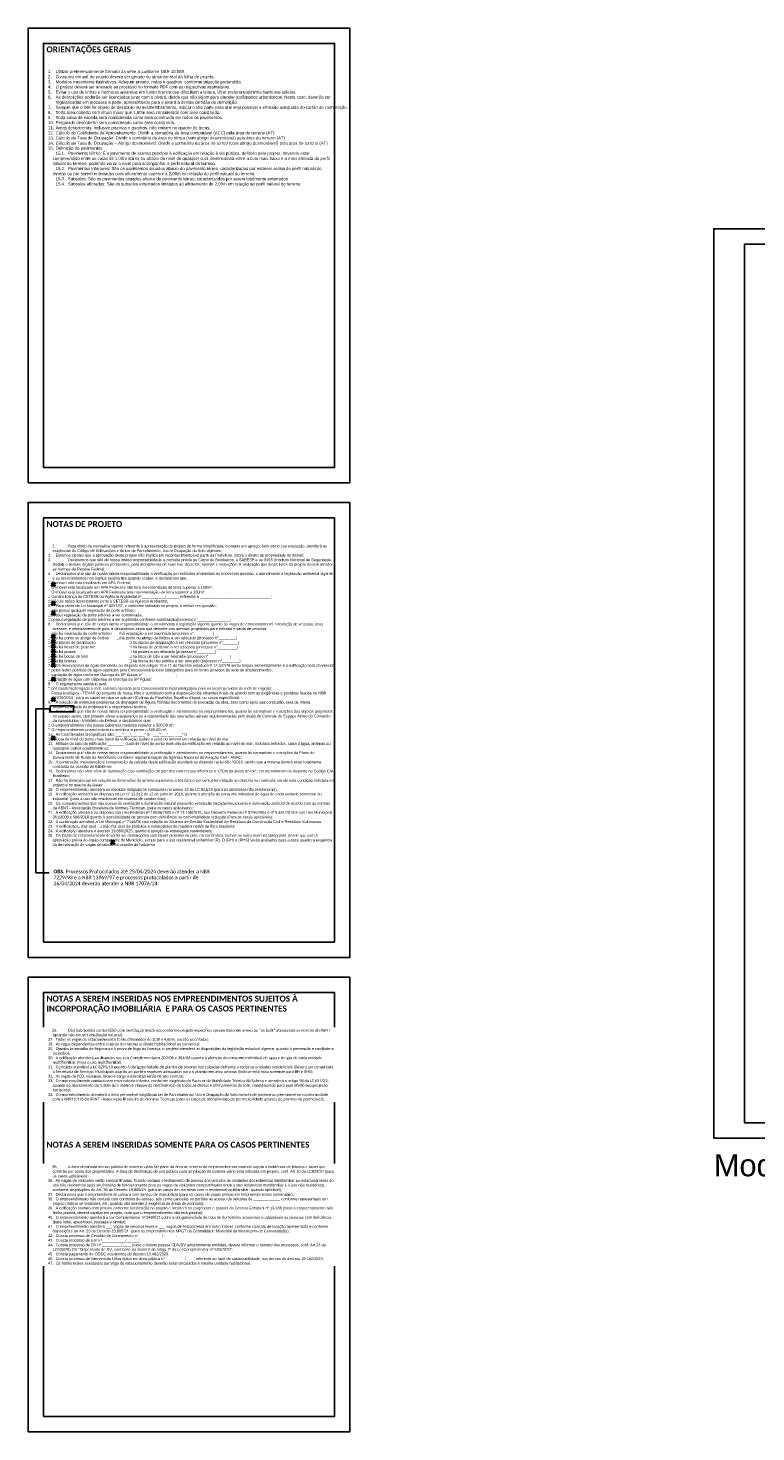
# Model space of a CAD drawing. Header units: millimetres. Extents: x -111 to 66, y -121 to 191.
# Tile 37 of 43: x -111 to -63, y 99 to 191. Entities that reach past the tile are written whole.
import ezdxf

# ---------------------------------------------------------------- set-up
doc = ezdxf.new("R2010")
doc.units = ezdxf.units.MM
doc.layers.add('Cotas', color=1, linetype='Continuous')
doc.layers.add('Texto', color=1, linetype='Continuous')
doc.styles.add('Arial', font='arial.ttf')
doc.styles.add('ROMANS', font='romans')

msp = doc.modelspace()

# ---------------------------------------------------------------- linework, layer by layer
at = {"color": 5}
for points in [[(-109.9507, 162.3246), (-90.9507, 162.3246), (-90.9507, 190.0246), (-109.9507, 190.0246)], [(-109.9507, 131.3246), (-90.9507, 131.3246), (-90.9507, 159.0246), (-109.9507, 159.0246)], [(-109.9507, 100.3246), (-90.9507, 100.3246), (-90.9507, 128.0246), (-109.9507, 128.0246)]]:
    msp.add_lwpolyline(points, close=True, dxfattribs=at)
at = {"color": 1}
msp.add_lwpolyline([(-66.1871, 118.5184), (17.9129, 118.5184), (17.9129, 177.9184), (-66.1871, 177.9184)], close=True, dxfattribs=at)
at = {"color": 5}
msp.add_lwpolyline([(-3.0871, 119.5184), (-64.1871, 119.5184), (-64.1871, 176.9184), (16.9129, 176.9184), (16.9129, 148.2184)], dxfattribs=at)
at = {"layer": 'Cotas'}
for points in [[(-110.9507, 161.3246), (-89.9507, 161.3246), (-89.9507, 191.0246), (-110.9507, 191.0246)], [(-110.9507, 130.3246), (-89.9507, 130.3246), (-89.9507, 160.0246), (-110.9507, 160.0246)], [(-110.9507, 99.3246), (-89.9507, 99.3246), (-89.9507, 129.0246), (-110.9507, 129.0246)]]:
    msp.add_lwpolyline(points, close=True, dxfattribs=at)
at = {"layer": 'Texto', "color": 4, "lineweight": 40}
for p, q in [((-109.4144, 154.8071), (-109.1732, 154.5643)), ((-109.4144, 154.5643), (-109.1732, 154.8071)), ((-109.4144, 153.5674), (-109.1732, 153.3245)), ((-109.4144, 153.3245), (-109.1732, 153.5674)), ((-109.4144, 152.9501), (-109.1732, 152.7072)), ((-109.4144, 152.7072), (-109.1732, 152.9501)), ((-109.4144, 151.4076), (-109.1732, 151.1647)), ((-109.4144, 151.1647), (-109.1732, 151.4076)), ((-109.4144, 151.0965), (-109.1732, 150.8537)), ((-109.4144, 150.8537), (-109.1732, 151.0965)), ((-109.4144, 150.7872), (-109.1732, 150.5443)), ((-109.4144, 150.5443), (-109.1732, 150.7872)), ((-109.4144, 150.4752), (-109.1732, 150.2323)), ((-109.4144, 150.2323), (-109.1732, 150.4752)), ((-109.4144, 150.1678), (-109.1732, 149.925)), ((-109.4144, 149.925), (-109.1732, 150.1678)), ((-109.4144, 149.8576), (-109.1732, 149.6147)), ((-109.4144, 149.6147), (-109.1732, 149.8576)), ((-109.4144, 149.5482), (-109.1732, 149.3054)), ((-109.4144, 149.3054), (-109.1732, 149.5482)), ((-109.4144, 148.6214), (-109.1732, 148.3785)), ((-109.4144, 148.3785), (-109.1732, 148.6214)), ((-109.4144, 147.2975), (-109.1732, 147.0547)), ((-109.4144, 147.0547), (-109.1732, 147.2975)), ((-109.4144, 144.7799), (-109.1732, 144.5371)), ((-109.4144, 144.5371), (-109.1732, 144.7799)), ((-105.5489, 137.9691), (-105.3076, 137.7262)), ((-105.5489, 137.7262), (-105.3076, 137.9691))]:
    msp.add_line(p, q, dxfattribs=at)
at = {"layer": 'Texto'}
for p, q in [((-109.5163, 146.5495), (-110.441, 146.5495)), ((-110.441, 146.5495), (-110.441, 135.8508)), ((-110.441, 135.8508), (-109.5847, 135.8508))]:
    msp.add_line(p, q, dxfattribs=at)
msp.add_lwpolyline([(-109.5163, 146.7435), (-107.9836, 146.7435), (-107.9836, 146.3555), (-109.5163, 146.3555)], close=True, dxfattribs=at)

# ---------------------------------------------------------------- texts
at = {"layer": 'Texto', "attachment_point": 1, "style": 'ROMANS'}
for s, insert, char_height, own_width in [('\\pxql;{\\H0.69442x;\\fCalibri|b1|i0|c0|p34;\\C2;ORIENTAÇÕES GERAIS}', (-109.7507, 189.8246), 0.5605, 19), ('\\pxql;{\\H0.69442x;\\fCalibri|b1|i0|c0|p34;\\C2;NOTAS DE PROJETO}', (-109.7507, 158.8246), 0.5605, 19), ('\\pxr-1.1833ql;{\\H0.83332x;\\fCalibri|b1|i0|c0|p34;\\C2;OBS. \\fCalibri|b0|i0|c0|p34;Processos Protocolados até 25/04/2024 deverão atender a NBR 7229/93 e a NBR 13969/97 e processos protocolados a partir de 26/04/2024 deverão atender a NBR 17076/24. \\fCalibri|b1|i0|c0|p34; }', (-109.287, 136.0472), 0.28025, 10.739286), ('\\pxql;{\\H0.69442x;\\fCalibri|b1|i0|c0|p34;\\C2;NOTAS A SEREM INSERIDAS NOS EMPREENDIMENTOS SUJEITOS À INCORPORAÇÃO IMOBILIÁRIA  E PARA OS CASOS PERTINENTES\\fCalibri|b0|i0|c0|p34;\\P}', (-109.7507, 127.8246), 0.5605, 19), ('\\pxql;{\\H0.69442x;\\fCalibri|b1|i0|c0|p34;\\C2;NOTAS A SEREM INSERIDAS SOMENTE PARA OS CASOS PERTINENTES\\fCalibri|b0|i0|c0|p34;\\P}', (-109.7507, 118.2782), 0.5605, 19)]:
    msp.add_mtext_dynamic_manual_height_columns(s, width=15.359772, gutter_width=18.5445, heights=[41.236], dxfattribs=dict(at, insert=insert, char_height=char_height)).dxf.set("width", own_width)
at = {"layer": 'Texto', "char_height": 0.2, "width": 19, "attachment_point": 1, "style": 'Arial'}
for s, insert in [('\\pxi-1.5,l3ql;1.^IUtilizar preferencialmente formato da série A conforme NBR 10.068.\\P2.^IO arquivo em pdf do projeto deverá ser gerado no tamanho real da folha de projeto.\\P3.^IModelos meramente ilustrativos. Adequar projeto, notas e quadros  conforme situação pretendida.\\P4.^IO projeto deverá ser anexado ao processo no formato PDF com as respectivas assinaturas.\\P5.^IEvitar o uso de linhas e hachuras amarelas em fundo branco que dificultam a leitura. Usar preferencialmente hachuras sólidas.\\P6.^IAs demolições poderão ser licenciadas junto com o alvará, desde que não sejam para atender parâmetros urbanísticos. Neste caso, deverão ser ^Iregularizadas em processo a parte, apresentando para o alvará a devida certidão de demolição.\\P7.^ISempre que o lote for objeto de desdobro ou desmembramento, indicar o lote parte para que seja possível a emissão adequada do cartão de^Inumeração.\\P8.^IToda área coberta com altura maior que 1,50m será considerada com área construída.\\P9.^IToda caixa de escada será considerada como área construída em todos os pavimentos.\\P10.^IPergolado descoberto será considerado como área construída.\\P11.^IÁreas descobertas, inclusive piscinas e quadras, não entram no quadro de áreas.\\P12.^ICálculo do Coeficiente de Aproveitamento: Dividir a somatória de área computável (ACC) pela área do terreno (AT)\\P13.^ICálculo da Taxa de Ocupação: Dividir a somatória da área no térreo (sem abrigo desmontável) pela área do terreno (AT)\\P14.^ICálculo da Taxa de Ocupação + Abrigo desmontável: Dividir a somatória da área no térreo (com abrigo desmontável) pela área do terreno (AT)\\P15.^IDefinição de pavimentos\\P^I15.1.^IPavimento térreo: É o pavimento de acesso principal à edificação em relação à via pública, definido pelo projeto, devendo estar compreendido entre as cotas de 1.00m acima ou abaixo do nível de qualquer cota intermediária entre a cota mais baixa e a mais elevada do perfil natural do terreno, podendo variar o nível para acompanhar o perfil natural do terreno.\\P^I15.2.^IPavimentos inferiores: São os pavimentos situados abaixo do pavimento térreo, caracterizados por estarem acima do perfil natural do terreno ou por serem enterrados com afloramento superior a 2,00m em relação ao perfil natural do terreno.\\P^I15.3.^ISubsolos: São os pavimentos situados abaixo do pavimento térreo, caracterizados por serem totalmente enterrados\\P^I15.4.^ISubsolos aflorados: São os subsolos enterrados limitados ao afloramento de 2.00m em relação ao perfil natural do terreno.', (-109.9507, 188.2831)), ("\\pxi-1.5,l3ql;{\\H0.9x;    1.^I^IPara efeito da normativa vigente referente à apresentação do projeto de forma simplificada, o projeto em apreço, bem como sua execução, atenderá as exigências do Código de Edificações e da Lei de Parcelamento, Uso e Ocupação do Solo vigentes;^J2.^IEstamos cientes que a aprovação deste projeto não implica em reconhecimento por parte da Prefeitura, sobre o direito de propriedade do imóvel;^J3.^I^IDeclaramos que são de nossa inteira responsabilidade a consulta prévia ao Corpo de Bombeiros, à SABESP e ao INSS (Instituto Nacional de Seguridade Social) e demais órgãos públicos pertinentes, para atendimento de suas leis, decretos, normas e instruções. A  indicação das áreas livres do projeto deverá atender as normas da Receita Federal;^J4.^IDeclaramos que são de nossa inteira responsabilidade a verificação de restrições ambientais no imóvel em questão, o atendimento à legislação ambiental vigente e os licenciamentos nos órgãos pertinentes quando couber, e declaramos que:^J□ O imóvel não está localizado em APA Federal;^J□ O imóvel está localizado em APA Federal e não terá movimentação de terra superior a 100m³;^J□ O imóvel está localizado em APA Federal e terá movimentação de terra superior a 100m³;^J□ Consta licença da CETESB ou Agência Ambiental nº___________/______ referente a _________________________________;^J□ Não se aplica licenciamento junto à CETESB ou Agência Ambiental;^J5.^IPara efeito da Lei Municipal nº 5097/97, e conforme indicado no projeto, o imóvel em questão:^J□ não possui qualquer vegetação de porte arbóreo;^J□ possui vegetação de porte arbóreo a ser conservada;^J□ possui vegetação de porte arbóreo a ser suprimida conforme autorização/processo n%%d_______________;^J6.^IDeclaramos que são de nossa inteira responsabilidade o atendimento a legislação vigente quanto às vagas de estacionamento, circulação de veículos, seus acessos, e rebaixamento de guia, e declaramos ainda que defronte aos acessos projetados para entrada e saída de veículos:^J□ não há vegetação de porte arbóreo    ^I□ há vegetação a ser suprimida (processo n%%d_________)^J□ não há ponto ou abrigo de ônibus    ^I□ há ponto ou abrigo de ônibus a ser relocado (processo n%%d________)^J□ não placas de sinalização           ^I^I□ há placas de sinalização a ser relocado (processo n%%d_______)^J□ não há faixas de pedestre         ^I^I□ há faixas de pedestre a ser relocado (processo n%%d_________)^J□ não há postes                              ^I^I□ há postes a ser relocado (processo n%%d________)^J□ não há bocas de lobo                 ^I^I□ há boca de lobo a ser relocada (processo n%%d__________)^J□ não há lixeiras                             ^I^I□ há lixeira de uso público a ser relocado (processo n%%d________)^J7.^IOs reservatórios de água atenderão ao disposto nos artigos 10 e 11 do Decreto estadual nº 12.342/78 serão limpos semestralmente e a edificação será abastecida:^J□ pelas redes públicas de água operadas pela Concessionária local (obrigatório para os locais providos de rede de abastecimento);^J□ captação de água conforme Outorga da SP Águas n%%d _______________;^J□ captação de água com dispensa de Outorga da SP Águas;^J8.^IO esgotamento sanitário será:^J□ por canalização ligada à rede coletora operada pela Concessionária local (obrigatório para os locais providos de rede de esgoto);^J□ Fossa ecológica - TEVAP ou conjunto de fossa, filtro e sumidouro com a disposição dos efluentes finais de acordo com as exigências e posturas fixadas na NBR 17076/2024 , para os casos em que se aplicam (Colinas do Parahyba, Espelho d'água, ou casos específicos);^J9.^IA solução de eventuais problemas de drenagem de Águas Pluviais decorrentes da execução da obra, bem como após sua conclusão, será de inteira responsabilidade do proprietário e responsável técnico;^J10.^IDeclaramos que são de nossa inteira responsabilidade a verificação e atendimento no empreendimento, quanto às normativas e restrições dos objetos projetados no espaço aéreo, que possam afetar a segurança ou a regularidade das operações aéreas regulamentadas pelo órgão de Controle do Espaço Aéreo do Comando da Aeronáutica - Ministério da Defesa, e declaramos que:^J□ O empreendimento não possui cobertura metálica superior a 500,00 m²;^J□ O empreendimento possui cobertura metálica superior a 500,00 m²;^J11.^IAs Coordenadas Geográficas são: ___%%d___'___.___” S   ___%%d___'___.___” O^J12.^ICota de nível do ponto mais baixo da edificação (sobre o solo) no terreno em relação ao nível do mar :________^J13.^IAltitude do topo da edificação:________ (cota de nível do ponto mais alto da edificação em relação ao nível do mar, incluídos telhados, caixa d'água, antenas ou quaisquer outros equipamentos);^J14.^IDeclaramos que são de nossa inteira responsabilidade a verificação e atendimento no empreendimento, quanto às normativas e restrições do Plano de Zoneamento de Ruído do Aeródromo conforme regulamentação da Agência Nacional de Aviação Civil - ANAC;^J15.^IA construção, manutenção e conservação da calçada desta edificação atenderá ao disposto na lei 8077/2010, sendo que a mesma deverá estar totalmente concluída na ocasião do habite-se;^J16.^IDeclaramos não abrir vãos de iluminação e/ou ventilação em paredes com recuos inferiores a 1,50m da divisa do lote, em atendimento ao disposto no Código Civil Brasileiro;^J17.^INão há divergências em relação às dimensões do terreno superiores a 5% (cinco por cento) em relação ao descrito na matrícula, sendo esta condição indicada no projeto e no quadro de áreas;^J18.^IO empreendimento atenderá as medidas mitigadoras constantes no anexo 12 da LC 623/19 (para as atividades não residenciais);^J19.^IA edificação atenderá ao disposto na Lei nº 13.312 de 12 de julho de 2016, quanto à aferição de consumo individual de água de cada unidade comercial ou industrial. (para o uso não residencial em sistema de condomínio);^J20.^IOs compartimentos que não possuirão ventilação e iluminação natural possuirão ventilação forçada/mecanizada e iluminação artificial de acordo com as normas da ABNT - Associação Brasileira de Normas Técnicas. (para os casos aplicáveis);^J21.^IA edificação atenderá ao disposto nas Leis Federais nº 10098/2000 e nº 13.146/2015, nos Decretos Federais nº 5296/2004 e nº 9.451/2018 e nas Leis Municipais 361/2008 e 586/2016 quanto à acessibilidade de pessoa com deficiência ou com mobilidade reduzida (Para os casos aplicáveis);^J22.^IA construção atenderá a Lei Municipal nº 7146/06 com relação ao Sistema de Gestão Sustentável de Resíduos da Construção Civil e Resíduos Volumosos; ^J23.^IA edificação □ (faz uso)   □ (não faz uso) de produtos e subprodutos de madeira nativa da flora brasileira;^J24.^IA edificação atenderá o decreto 19.888/2025, quanto a adoção de estratégias sustentáveis;^J25.^IOs locais de estacionamento deverão ser demarcados com faixas pintadas no piso, na cor branca, tachas ou outro material apropriado, desde que com a aprovação prévia do órgão competente do Município, exceto para o uso residencial unifamiliar (R). O (RH) e (RHS) serão avaliados caso a caso quanto a exigência da demarcação de vagas privativas na ocasião do habite-se.}", (-109.9507, 157.2831))]:
    msp.add_mtext(s, dxfattribs=dict(at, insert=insert))
at = {"layer": 'Texto', "color": 2, "insert": (-66.1871, 117.463), "char_height": 1.44, "attachment_point": 1, "style": 'ROMANS'}
msp.add_mtext_dynamic_manual_height_columns('\\pxqj;{\\f@Arial Unicode MS|b0|i0|c0|p34;Modelo ilustrativo: adequar projeto e tabelas conforme situação pretendida }', width=171.828895, gutter_width=15, heights=[5.0094], dxfattribs=at)

# ---------------------------------------------------------------- next in the draw order: texts
at = {"layer": 'Texto', "char_height": 0.2, "attachment_point": 1, "style": 'Arial', "bg_fill": 2}
for s, insert in [('\\pxi-1.5,l3ql;{\\H0.9x;\\fCalibri|b0|i0|c0|p34;    26.^IO(s) Sub Solo(s) contará(ão) com ventilação mecânica conforme projeto específico apresentado em anexo ao “as built” atendendo as normas da ABNT (quando não houver ventilação natural);^J27.^ITodas as vagas de estacionamento terão dimensões de 2,30 x 4,80m, exceto as cotadas;^J28.^IAs vagas dependentes entre si serão da mesma unidade habitacional ou comercial;^J29.^IQuanto às escadas de Segurança à prova de fogo ou fumaça, o projeto atenderá as disposições da legislação estadual vigente, quanto à prevenção e combate a incêndios;^J30.^IA edificação atenderá ao disposto nas Leis Complementares 302/06 e 304/06 quanto à aferição de consumo individual de água e de gás de cada unidade multifamiliar. (Para o uso multifamiliar);^J31.^IO projeto atenderá a LC 8293/10 quanto à obrigatoriedade do plantio de árvores nas calçadas defronte a todas as unidades residenciais. Deverá ser consultada a Secretaria de Serviços Municipais quanto ao porte e espécies adequadas para o plantio em área urbana; (Indicar esta nota somente para RH e RHS);^J32.^IAs vagas de PCD, visitante, idoso e carga e descarga serão de uso comum;^J33.^IO empreendimento contará com reservatório inferior, conforme exigência do Parecer de Viabilidade Técnica da Sabesp e atenderá o artigo 98 da LC 651/22, quanto ao afastamento de 1,50m (um metro e cinquenta centímetros) de todas as divisas e alinhamentos do lote, considerando para esse efeito sua projeção horizontal;^J34.^IO empreendimento atenderá a área permeável exigida na Lei de Parcelamento, Uso e Ocupação do Solo através de pavimento permeável em conformidade com a NBR16.416 da ABNT - Associação Brasileira de Normas Técnicas (para os casos de atendimento de permeabilidade através de pavimento permeável);}', (-109.9507, 125.6545)), ('\\pxi-1.5,l3ql;{\\H0.9x;    35.^IA área destinada ao uso público de sistema viário faz parte da área de terreno do empreendimento estando sujeita a incidência de tributos e taxas que correrão por conta dos proprietários. A área de destinação de uso público para ampliação do sistema viário está indicada em projeto, conf. Art.10 da LC633/20 (para os casos aplicáveis);^J36.^IAs vagas de visitantes serão compartilhadas, ficando vedado o fechamento de acesso dos veículos de visitantes do residencial multifamiliar ao estacionamento do uso não residencial após seu horário de funcionamento para as vagas de visitantes compartilhadas entre o uso residencial multifamiliar e o uso não residencial, conforme disposições do Art. 36 do Decreto 19.665/24. (para os casos de uso misto com o residencial multifamiliar, quando aplicável);^J37.^IDeclaramos que o empreendimento contará com serviço de manobrista (para os casos de vagas presas em empreendimentos comerciais);^J38.^IO empreendimento não contará com controles de acesso, tais como cancelas ou portões no acesso de veículos de ____________, conforme representado em projeto (indicar se visitantes, etc, quando não atender à exigência de áreas de acúmulo);^J39.^IA edificação contará com piscina conforme localização no projeto e atenderá as exigências e postura do Decreto Estadual nº 13.166 (caso o empreendimento não tenha piscina, deverá constar em projeto, nota que o empreendimento não terá piscina);^J40.^IO empreendimento atenderá a Lei Complementar nº 9499/17 sobre a obrigatoriedade de cota de dormitórios acessíveis e adaptáveis as pessoas com deficiência (para hotel, apart-hotel, pousada e similar);^J41.^IO empreendimento atenderá ___ vagas de veículos leves e ___ vagas de motocicletas em outro imóvel, conforme contrato de locação apresentado e conforme disposições do Art. 29 do Decreto 19.665/24. (para os emprendimentos NPGT da Centralidade Municipal da Macrozona de Consolidação);^J42.^IConsta processo de Certidão de Zoneamento nº___________/______;^J43.^IConsta processo de EIV nº___________/______;^J44.^IConsta processo de DV nº _________/____ (caso o imóvel possua CDV/DV anteriormente emitidas, deverá informar o número dos processos, conf. Art.23 da LC633/20) OU “Dispensado de DV, com base no inciso II do artigo 7º da Lei Complementar nº 633/2020”;^J45.^IConsta pagamento de OODC nos termos do decreto 19.482/2023.^J46.^IConsta processo de Intervenção Urbanística em área pública nº _________/____ referente ao fator de sustentabilidade, nos termos do decreto 19.482/2023;^J47.^IOs hobby boxes acessados por vaga de estacionamento deverão estar vinculados à mesma unidade habitacional.}', (-109.9507, 116.7367))]:
    msp.add_mtext_dynamic_manual_height_columns(s, width=13.625271, gutter_width=18.5445, heights=[41.236], dxfattribs=dict(at, insert=insert)).dxf.set("width", 19)

doc.saveas('drawing.dxf')
